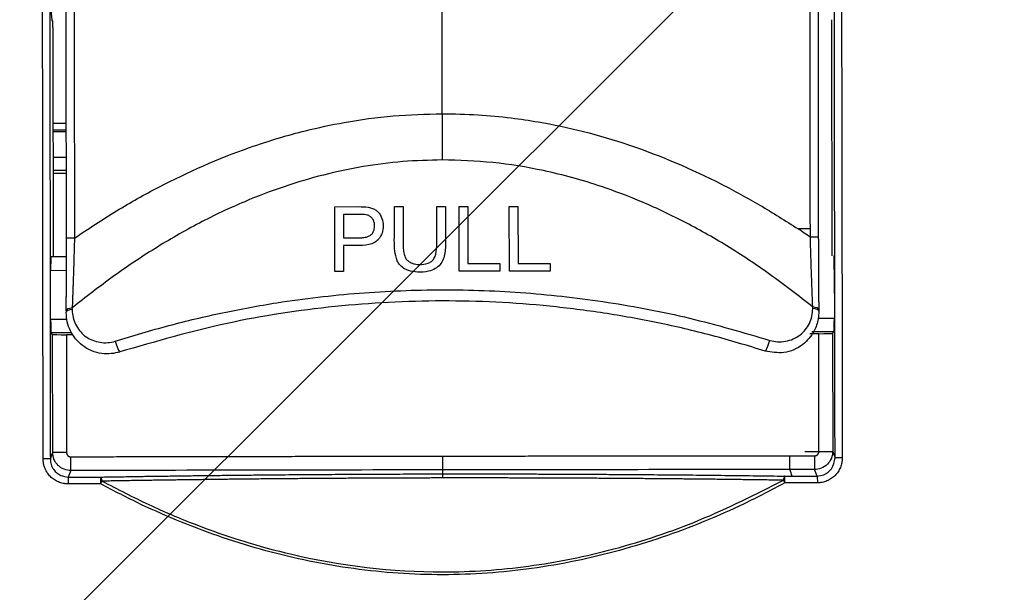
# Model space of a CAD drawing. Header units: metres. Extents: x 6438197 to 12957343, y 5629874 to 11322802.
# Tile 95 of 115: x 6448516 to 6448537, y 5643184 to 5643197. Entities that reach past the tile are written whole.
import ezdxf

# ---------------------------------------------------------------- set-up
doc = ezdxf.new("R2010")
doc.units = ezdxf.units.M
doc.header["$MEASUREMENT"] = 0
doc.header["$PDMODE"] = 3
for name, color, linetype, lineweight in [('E-OŚWIETLENIE TERENU', 10, 'Continuous', 30), ('IE_lampy zewnętrzne', 221, 'Continuous', 15), ('WYMIAROWANIE', 6, 'Continuous', 9), ('WYPELNIENIA', 204, 'Continuous', 5)]:
    doc.layers.add(name, color=color, linetype=linetype, lineweight=lineweight)
doc.styles.add('Arial', font='arial.ttf')
doc.dimstyles.new('proart_1_500', dxfattribs={"dimtxt": 90, "dimasz": 50, "dimexe": 30, "dimexo": 10, "dimgap": 8, "dimtad": 1, "dimrnd": 1, "dimzin": 9, "dimtxsty": 'Arial', "dimblk": 'ARCHTICK', "dimcen": 0, "dimclrd": 1, "dimclre": 1, "dimclrt": 3, "dimazin": 0, "dimtfac": 1, "dimtmove": 0, "dimatfit": 3, "dimfxl": 0, "dimarcsym": 0})

# ---------------------------------------------------------------- blocks, each defined once
blk = doc.blocks.new('zw$103F')
at = {"layer": 'IE_lampy zewnętrzne', "lineweight": 30}
for p, q in [((27.76, 79.23), (27.764, 79.225)), ((27.776, 79.225), (27.764, 79.225)), ((27.78, 79.075), (27.787, 74.102)), ((44.653, 79.097), (44.66, 74.125)), ((36.219, 77.208), (36.22, 76.205)), ((27.783, 77.004), (28.072, 77.004)), ((28.073, 76.854), (27.783, 76.854)), ((28.073, 76.818), (27.783, 76.817)), ((33.891, 75.19), (34.408, 75.191)), ((33.893, 73.786), (33.891, 75.19)), ((35.183, 75.192), (35.37, 75.192)), ((36.1, 75.193), (36.288, 75.194)), ((36.101, 74.386), (36.1, 75.193)), ((36.589, 73.79), (36.587, 75.194)), ((36.587, 75.194), (36.774, 75.194)), ((36.774, 75.194), (36.776, 73.959)), ((37.673, 75.196), (37.86, 75.196)), ((37.675, 73.791), (37.673, 75.196)), ((37.86, 75.196), (37.862, 73.96)), ((34.427, 75.022), (34.078, 75.022)), ((34.078, 75.022), (34.079, 74.517)), ((34.079, 74.517), (34.432, 74.517)), ((34.079, 74.348), (34.08, 73.786)), ((28.074, 74.103), (27.739, 74.102)), ((36.776, 73.959), (37.469, 73.96)), ((37.469, 73.96), (37.469, 73.791)), ((37.862, 73.96), (38.555, 73.961)), ((38.555, 73.961), (38.555, 73.792)), ((28.073, 73.803), (27.732, 73.802)), ((27.733, 72.752), (27.732, 73.802)), ((34.08, 73.786), (33.893, 73.786)), ((37.469, 73.791), (36.589, 73.79)), ((38.555, 73.792), (37.675, 73.791)), ((44.716, 73.825), (44.717, 72.775)), ((28.2, 72.993), (28.2, 72.959)), ((44.25, 72.981), (44.25, 73.014)), ((28.07, 72.935), (28.07, 72.902)), ((44.357, 72.775), (44.717, 72.775)), ((27.733, 72.752), (28.086, 72.753)), ((27.774, 72.42), (27.741, 72.453)), ((28.185, 72.453), (27.741, 72.453)), ((27.777, 69.854), (27.774, 72.42)), ((28.209, 72.413), (28.074, 72.413)), ((28.074, 72.413), (28.077, 69.855)), ((44.378, 72.435), (44.186, 72.435)), ((44.71, 72.475), (44.226, 72.475)), ((44.381, 69.877), (44.378, 72.435)), ((44.71, 72.475), (44.677, 72.443)), ((44.677, 72.443), (44.681, 69.877)), ((28.077, 69.855), (27.777, 69.854)), ((36.23, 69.48), (36.229, 69.779)), ((43.752, 69.487), (43.752, 69.786)), ((44.081, 69.876), (44.681, 69.877)), ((44.291, 69.487), (44.291, 69.786)), ((44.681, 69.877), (44.732, 69.74)), ((28.168, 69.465), (28.167, 69.765)), ((36.23, 69.305), (36.23, 69.393))]:
    blk.add_line(p, q, dxfattribs=at)
for centre, major_axis, ratio, start_param, end_param in [((27.759, 80.104), (-0.001, 0.874), 0.026186, 0.001846, 3.139747), ((27.776, 79.075), (0, 0.15), 0.026186, 4.712389, 6.283186), ((44.657, 79.097), (0, 0.15), 0.026186, 0, 1.570796), ((28.255, 74.508), (-0.18, 0), 0.006453, 4.749922, 6.309366), ((44.19, 74.529), (-0.18, 0), 0.006453, 3.115414, 4.674856), ((27.74, 73.802), (0, 0.3), 0.026186, 6.257006, 7.853982), ((44.708, 73.825), (0, 0.3), 0.026186, 4.712389, 6.309365), ((28.25, 72.934), (-0.18, 0.001), 0.339623, 4.99763, 6.28348), ((44.199, 72.955), (-0.18, -0.002), 0.339623, 3.113758, 4.427148), ((44.2, 72.922), (-0.18, -0.002), 0.339623, 3.113758, 4.427137), ((28.25, 72.9), (-0.18, 0.001), 0.339623, 4.997641, 6.31102), ((44.709, 72.775), (0, 0.3), 0.026186, 3.167773, 4.712389), ((27.741, 72.753), (0, 0.3), 0.026186, 1.570796, 3.115413), ((28.074, 72.421), (-0.3, 0), 0.026186, 0.02618, 1.570796), ((44.378, 72.443), (-0.3, 0), 0.026186, 1.570796, 3.115413), ((29.178, 72.212), (-0.055, 0.171), 0.14434, 1.169238, 3.141593), ((43.274, 72.231), (0.055, 0.171), 0.14434, 3.141592, 5.113947), ((27.576, 69.717), (-0.15, 0), 0.002791, 3.167775, 4.756455), ((44.882, 69.74), (-0.15, 0), 0.002791, 4.668323, 6.257007), ((28.116, 69.173), (0, -0.15), 0.041145, 3.211465, 4.710114), ((28.82, 69.173), (0, -0.15), 0.037472, 3.211455, 4.710202), ((28.82, 69.176), (-0.071, -0.132), 0.034036, 4.254511, 4.728225), ((28.82, 69.176), (0.003, -0.15), 0.206967, 1.982819, 3.070232), ((43.64, 69.195), (0.072, -0.132), 0.034036, 1.55496, 2.028674), ((43.64, 69.193), (0, 0.15), 0.037472, 4.714576, 6.208671)]:
    blk.add_ellipse(centre, major_axis=major_axis, ratio=ratio, start_param=start_param, end_param=end_param, dxfattribs=at)
for points, degree, knots in [([(27.57, 69.718), (27.567, 71.795), (27.565, 73.872), (27.56, 78.026), (27.557, 80.103), (27.555, 82.18)], 3, [0, 0, 0, 0, 0.5, 0.5, 1, 1, 1, 1]), ([(44.87, 82.203), (44.873, 80.126), (44.876, 78.049), (44.883, 73.895), (44.886, 71.818), (44.889, 69.741)], 3, [0, 0, 0, 0, 0.5, 0.5, 1, 1, 1, 1]), ([(28.249, 74.509), (28.551, 74.71), (29.146, 75.105), (30.391, 75.803), (31.577, 76.329), (32.658, 76.678), (33.342, 76.867), (34.162, 77.041), (35.153, 77.179), (35.865, 77.198), (36.219, 77.208)], 3, [0, 0, 0, 0, 0.127423, 0.25069, 0.500977, 0.581424, 0.649301, 0.750249, 0.875497, 1, 1, 1, 1]), ([(36.219, 77.208), (36.478, 77.203), (36.978, 77.195), (37.673, 77.126), (38.437, 77.014), (39.289, 76.834), (40.634, 76.434), (41.912, 75.885), (43.117, 75.228), (43.66, 74.882), (43.935, 74.707)], 3, [0, 0, 0, 0, 0.09444, 0.182331, 0.254263, 0.375768, 0.499775, 0.765266, 0.881085, 1, 1, 1, 1]), ([(36.22, 76.205), (35.934, 76.198), (35.359, 76.183), (34.499, 76.069), (33.639, 75.888), (32.781, 75.633), (31.88, 75.289), (30.94, 74.843), (29.993, 74.297), (29.072, 73.681), (28.495, 73.226), (28.2, 72.993)], 3, [0, 0, 0, 0, 0.097473, 0.195636, 0.295071, 0.396339, 0.499971, 0.623146, 0.749984, 0.871994, 1, 1, 1, 1]), ([(44.25, 73.014), (43.943, 73.254), (43.342, 73.725), (42.403, 74.344), (41.463, 74.877), (40.553, 75.304), (39.748, 75.609), (39.048, 75.824), (38.264, 76.014), (37.321, 76.172), (36.585, 76.194), (36.221, 76.205)], 3, [0, 0, 0, 0, 0.132576, 0.259845, 0.3823, 0.500496, 0.601513, 0.675364, 0.749674, 0.875858, 1, 1, 1, 1]), ([(34.617, 75.177), (34.648, 75.172), (34.678, 75.164), (34.735, 75.142), (34.762, 75.129), (34.788, 75.113)], 3, [0, 0, 0, 0, 0.5, 0.5, 1, 1, 1, 1]), ([(35.418, 73.836), (35.379, 73.857), (35.343, 73.883), (35.314, 73.914), (35.284, 73.944), (35.261, 73.981), (35.244, 74.019), (35.215, 74.085), (35.2, 74.156), (35.192, 74.226), (35.174, 74.386), (35.184, 74.548), (35.183, 74.709), (35.183, 74.87), (35.183, 75.031), (35.183, 75.192)], 3, [0, 0, 0, 0, 0.087627, 0.087627, 0.087627, 0.17537, 0.17537, 0.17537, 0.324836, 0.324836, 0.324836, 0.66217, 0.66217, 0.66217, 1, 1, 1, 1]), ([(35.37, 75.192), (35.37, 74.991), (35.371, 74.789), (35.371, 74.587), (35.371, 74.486), (35.368, 74.385), (35.374, 74.285), (35.377, 74.243), (35.382, 74.201), (35.392, 74.161), (35.399, 74.129), (35.411, 74.097), (35.429, 74.07), (35.444, 74.046), (35.464, 74.024), (35.487, 74.007), (35.498, 73.998), (35.51, 73.991), (35.523, 73.984)], 3, [0, 0, 0, 0, 0.481569, 0.481569, 0.481569, 0.722376, 0.722376, 0.722376, 0.82217, 0.82217, 0.82217, 0.900576, 0.900576, 0.900576, 0.967405, 0.967405, 0.967405, 1, 1, 1, 1]), ([(36.288, 75.194), (36.288, 75.003), (36.288, 74.812), (36.289, 74.622), (36.289, 74.526), (36.291, 74.431), (36.288, 74.335), (36.286, 74.239), (36.277, 74.14), (36.241, 74.049)], 3, [0, 0, 0, 0, 0.497463, 0.497463, 0.497463, 0.746195, 0.746195, 0.746195, 1, 1, 1, 1]), ([(34.594, 75.01), (34.575, 75.014), (34.554, 75.016), (34.534, 75.018), (34.516, 75.02), (34.498, 75.02), (34.481, 75.021), (34.463, 75.022), (34.445, 75.022), (34.427, 75.022)], 3, [0, 0, 0, 0, 0.365583, 0.365583, 0.365583, 0.682573, 0.682573, 0.682573, 1, 1, 1, 1]), ([(34.709, 74.926), (34.703, 74.936), (34.695, 74.945), (34.679, 74.963), (34.67, 74.971), (34.65, 74.985), (34.64, 74.991), (34.618, 75.002), (34.606, 75.006), (34.594, 75.01)], 3, [0, 0, 0, 0, 0.25, 0.25, 0.5, 0.5, 0.75, 0.75, 1, 1, 1, 1]), ([(34.679, 74.584), (34.698, 74.601), (34.713, 74.62), (34.724, 74.642), (34.735, 74.663), (34.742, 74.686), (34.747, 74.709), (34.755, 74.749), (34.755, 74.792), (34.748, 74.832), (34.743, 74.859), (34.733, 74.886), (34.719, 74.91), (34.716, 74.915), (34.713, 74.921), (34.709, 74.926)], 3, [0, 0, 0, 0, 0.193139, 0.193139, 0.193139, 0.384397, 0.384397, 0.384397, 0.72376, 0.72376, 0.72376, 0.950663, 0.950663, 0.950663, 1, 1, 1, 1]), ([(34.787, 75.111), (34.812, 75.093), (34.833, 75.073), (34.86, 75.038), (34.869, 75.026), (34.883, 75), (34.89, 74.987), (34.895, 74.973)], 3, [0, 0, 0, 0, 0.5, 0.5, 0.75, 0.75, 1, 1, 1, 1]), ([(34.897, 74.974), (34.921, 74.925), (34.935, 74.87), (34.939, 74.816), (34.943, 74.762), (34.939, 74.706), (34.925, 74.653), (34.913, 74.606), (34.893, 74.561), (34.866, 74.52), (34.855, 74.504), (34.842, 74.488), (34.829, 74.473)], 3, [0, 0, 0, 0, 0.311145, 0.311145, 0.311145, 0.619902, 0.619902, 0.619902, 0.892124, 0.892124, 0.892124, 1, 1, 1, 1]), ([(28.07, 72.933), (28.074, 73.313), (28.075, 73.708), (28.076, 74.103), (28.075, 74.507)], 2, [0, 0, 0, 0.5, 0.5, 1, 1, 1]), ([(28.249, 74.509), (28.248, 74.49), (28.247, 74.451), (28.246, 74.393), (28.244, 74.333), (28.242, 74.272), (28.24, 74.21), (28.239, 74.146), (28.237, 74.081), (28.235, 74.015), (28.233, 73.948), (28.231, 73.88), (28.228, 73.81), (28.227, 73.749), (28.225, 73.694), (28.223, 73.641), (28.221, 73.578), (28.218, 73.505), (28.215, 73.421), (28.212, 73.328), (28.209, 73.224), (28.205, 73.111), (28.202, 73.033), (28.2, 72.993)], 3, [0, 0, 0, 0, 0.03696, 0.074775, 0.113445, 0.152972, 0.193355, 0.234595, 0.276692, 0.319645, 0.363453, 0.408114, 0.453627, 0.499988, 0.527661, 0.562292, 0.603892, 0.652469, 0.708028, 0.770572, 0.840095, 0.91658, 1, 1, 1, 1]), ([(34.829, 74.473), (34.808, 74.449), (34.782, 74.428), (34.753, 74.412), (34.715, 74.391), (34.672, 74.376), (34.629, 74.367), (34.54, 74.347), (34.447, 74.348), (34.356, 74.348), (34.264, 74.349), (34.172, 74.348), (34.079, 74.348)], 3, [0, 0, 0, 0, 0.125901, 0.125901, 0.125901, 0.295109, 0.295109, 0.295109, 0.645438, 0.645438, 0.645438, 1, 1, 1, 1]), ([(34.432, 74.517), (34.461, 74.517), (34.49, 74.518), (34.519, 74.522), (34.56, 74.526), (34.601, 74.536), (34.637, 74.555), (34.653, 74.563), (34.667, 74.573), (34.679, 74.584)], 3, [0, 0, 0, 0, 0.331156, 0.331156, 0.331156, 0.804089, 0.804089, 0.804089, 1, 1, 1, 1]), ([(44.25, 73.014), (44.249, 73.032), (44.247, 73.067), (44.245, 73.121), (44.243, 73.174), (44.241, 73.228), (44.239, 73.282), (44.237, 73.336), (44.234, 73.411), (44.23, 73.51), (44.226, 73.633), (44.222, 73.758), (44.217, 73.88), (44.214, 73.997), (44.21, 74.111), (44.206, 74.221), (44.203, 74.327), (44.2, 74.43), (44.198, 74.497), (44.197, 74.53)], 3, [0, 0, 0, 0, 0.036316, 0.072635, 0.108955, 0.145273, 0.181587, 0.217894, 0.254193, 0.33286, 0.414805, 0.499993, 0.578826, 0.655202, 0.72911, 0.800545, 0.869505, 0.935989, 1, 1, 1, 1]), ([(44.37, 74.529), (44.371, 74.126), (44.373, 73.73), (44.375, 73.334), (44.379, 72.955)], 2, [0, 0, 0, 0.5, 0.5, 1, 1, 1]), ([(35.724, 73.938), (35.787, 73.938), (35.853, 73.944), (35.912, 73.965), (35.938, 73.974), (35.963, 73.987), (35.985, 74.003), (36.007, 74.019), (36.026, 74.04), (36.04, 74.063), (36.059, 74.093), (36.071, 74.127), (36.079, 74.161), (36.098, 74.235), (36.102, 74.311), (36.101, 74.386)], 3, [0, 0, 0, 0, 0.269654, 0.269654, 0.269654, 0.386522, 0.386522, 0.386522, 0.504935, 0.504935, 0.504935, 0.662093, 0.662093, 0.662093, 1, 1, 1, 1]), ([(36.241, 74.049), (36.233, 74.027), (36.222, 74.006), (36.21, 73.986), (36.188, 73.949), (36.159, 73.916), (36.125, 73.888), (36.107, 73.873), (36.088, 73.86), (36.068, 73.847)], 3, [0, 0, 0, 0, 0.264543, 0.264543, 0.264543, 0.745526, 0.745526, 0.745526, 1, 1, 1, 1]), ([(36.068, 73.847), (36.025, 73.82), (35.976, 73.801), (35.925, 73.789), (35.847, 73.771), (35.764, 73.767), (35.683, 73.771), (35.617, 73.775), (35.55, 73.785), (35.487, 73.806), (35.463, 73.814), (35.44, 73.824), (35.418, 73.836)], 3, [0, 0, 0, 0, 0.230591, 0.230591, 0.230591, 0.590999, 0.590999, 0.590999, 0.886431, 0.886431, 0.886431, 1, 1, 1, 1]), ([(35.522, 73.984), (35.524, 73.983), (35.525, 73.983), (35.539, 73.975), (35.554, 73.968), (35.585, 73.956), (35.601, 73.951), (35.637, 73.944), (35.657, 73.941), (35.693, 73.938), (35.709, 73.938), (35.724, 73.938)], 3, [0, 0, 0, 0, 0.010041, 0.010041, 0.247386, 0.247386, 0.490792, 0.490792, 0.776106, 0.776106, 1, 1, 1, 1]), ([(29.134, 72.271), (29.518, 72.389), (30.285, 72.622), (31.456, 72.898), (32.83, 73.152), (34.421, 73.338), (36.224, 73.41), (38.028, 73.344), (39.818, 73.136), (41.59, 72.799), (42.74, 72.46), (43.318, 72.29)], 3, [0, 0, 0, 0, 0.084226, 0.167796, 0.250836, 0.375177, 0.500012, 0.624846, 0.749188, 0.873921, 1, 1, 1, 1]), ([(43.219, 72.059), (42.834, 72.176), (42.067, 72.408), (40.897, 72.679), (39.725, 72.891), (38.554, 73.04), (37.386, 73.127), (35.832, 73.165), (33.877, 73.059), (31.527, 72.705), (30.003, 72.263), (29.233, 72.04)], 3, [0, 0, 0, 0, 0.085553, 0.170177, 0.25392, 0.33683, 0.418958, 0.500355, 0.663625, 0.830042, 1, 1, 1, 1]), ([(43.318, 72.29), (43.375, 72.278), (43.489, 72.251), (43.664, 72.266), (43.828, 72.314), (43.975, 72.398), (44.092, 72.515), (44.18, 72.656), (44.239, 72.812), (44.246, 72.925), (44.25, 72.981)], 3, [0, 0, 0, 0, 0.121189, 0.246752, 0.37394, 0.499156, 0.623912, 0.750473, 0.876531, 1, 1, 1, 1]), ([(29.233, 72.04), (29.171, 72.025), (29.042, 71.992), (28.833, 71.998), (28.616, 72.056), (28.422, 72.168), (28.266, 72.32), (28.155, 72.495), (28.083, 72.69), (28.074, 72.83), (28.07, 72.9)], 3, [0, 0, 0, 0, 0.10901, 0.228893, 0.360147, 0.503153, 0.627555, 0.752499, 0.876966, 1, 1, 1, 1]), ([(28.201, 72.906), (28.209, 72.854), (28.223, 72.747), (28.288, 72.601), (28.379, 72.47), (28.498, 72.363), (28.641, 72.286), (28.801, 72.243), (28.969, 72.232), (29.079, 72.258), (29.134, 72.271)], 3, [0, 0, 0, 0, 0.12345, 0.248741, 0.374773, 0.500412, 0.62663, 0.753546, 0.878623, 1, 1, 1, 1]), ([(44.38, 72.922), (44.377, 72.866), (44.37, 72.717), (44.276, 72.452), (44.039, 72.168), (43.647, 71.985), (43.356, 72.036), (43.219, 72.059)], 3, [0, 0, 0, 0, 0.100314, 0.2664, 0.49776, 0.764373, 1, 1, 1, 1]), ([(28.168, 69.465), (28.122, 69.465), (28.072, 69.474), (28, 69.502), (27.977, 69.514), (27.932, 69.543), (27.911, 69.56), (27.873, 69.598), (27.856, 69.619), (27.827, 69.664), (27.815, 69.687), (27.786, 69.759), (27.777, 69.808), (27.777, 69.854)], 3, [0, 0, 0, 0, 0.25, 0.25, 0.375, 0.375, 0.5, 0.5, 0.625, 0.625, 0.75, 0.75, 1, 1, 1, 1]), ([(28.077, 69.855), (28.077, 69.85), (28.078, 69.846), (28.078, 69.842), (28.079, 69.837), (28.081, 69.829), (28.085, 69.82), (28.091, 69.804), (28.104, 69.792), (28.116, 69.779), (28.132, 69.772), (28.148, 69.765), (28.167, 69.765)], 2, [0, 0, 0, 0.0625, 0.0625, 0.125, 0.125, 0.25, 0.25, 0.5, 0.5, 0.75, 0.75, 1, 1, 1]), ([(44.681, 69.877), (44.681, 69.785), (44.643, 69.678), (44.491, 69.526), (44.383, 69.487), (44.291, 69.487)], 3, [0, 0, 0, 0, 0.5, 0.5, 1, 1, 1, 1]), ([(44.291, 69.786), (44.296, 69.786), (44.3, 69.787), (44.304, 69.787), (44.309, 69.788), (44.317, 69.79), (44.326, 69.794), (44.341, 69.8), (44.354, 69.813), (44.366, 69.825), (44.374, 69.842), (44.381, 69.858), (44.381, 69.877)], 2, [0, 0, 0, 0.0625, 0.0625, 0.125, 0.125, 0.25, 0.25, 0.5, 0.5, 0.75, 0.75, 1, 1, 1]), ([(28.11, 69.176), (28.104, 69.176), (28.092, 69.176), (28.075, 69.177), (28.057, 69.179), (28.039, 69.181), (28.022, 69.184), (27.993, 69.189), (27.952, 69.199), (27.903, 69.217), (27.855, 69.24), (27.794, 69.277), (27.725, 69.333), (27.669, 69.402), (27.633, 69.463), (27.611, 69.511), (27.593, 69.561), (27.581, 69.607), (27.574, 69.647), (27.57, 69.682), (27.57, 69.706), (27.57, 69.718)], 3, [0, 0, 0, 0, 0.020908, 0.041805, 0.062713, 0.083658, 0.104661, 0.125747, 0.188154, 0.250786, 0.313239, 0.375632, 0.500499, 0.625453, 0.687813, 0.750439, 0.812947, 0.875299, 0.917116, 0.958622, 1, 1, 1, 1]), ([(27.726, 69.717), (27.73, 69.677), (27.737, 69.594), (27.807, 69.462), (27.938, 69.348), (28.059, 69.333), (28.116, 69.325)], 3, [0, 0, 0, 0, 0.196855, 0.404993, 0.724446, 1, 1, 1, 1]), ([(44.344, 69.347), (44.393, 69.353), (44.513, 69.368), (44.688, 69.503), (44.717, 69.657), (44.732, 69.74)], 3, [0, 0, 0, 0, 0.244532, 0.592386, 1, 1, 1, 1]), ([(44.889, 69.741), (44.889, 69.735), (44.889, 69.723), (44.888, 69.706), (44.886, 69.688), (44.884, 69.67), (44.882, 69.653), (44.876, 69.624), (44.866, 69.583), (44.848, 69.533), (44.826, 69.485), (44.79, 69.424), (44.734, 69.355), (44.665, 69.299), (44.604, 69.262), (44.556, 69.24), (44.507, 69.221), (44.461, 69.21), (44.42, 69.203), (44.385, 69.199), (44.362, 69.198), (44.35, 69.198)], 3, [0, 0, 0, 0, 0.020861, 0.041715, 0.062587, 0.083498, 0.104473, 0.125534, 0.187948, 0.250563, 0.313077, 0.375491, 0.500477, 0.625505, 0.687868, 0.750479, 0.812962, 0.875297, 0.917097, 0.958603, 1, 1, 1, 1]), ([(28.819, 69.325), (28.875, 69.326), (28.986, 69.328), (29.152, 69.331), (29.319, 69.333), (29.485, 69.336), (29.652, 69.339), (29.819, 69.341), (29.986, 69.344), (30.153, 69.346), (30.32, 69.348), (30.488, 69.351), (30.655, 69.353), (30.823, 69.355), (30.99, 69.357), (31.158, 69.359), (31.326, 69.361), (31.494, 69.363), (31.662, 69.365), (31.831, 69.367), (31.999, 69.368), (32.168, 69.37), (32.337, 69.372), (32.552, 69.374), (32.815, 69.376), (33.126, 69.379), (33.436, 69.381), (33.746, 69.383), (34.057, 69.385), (34.367, 69.387), (34.677, 69.388), (34.988, 69.39), (35.298, 69.391), (35.609, 69.392), (35.919, 69.392), (36.126, 69.393), (36.23, 69.393)], 3, [0, 0, 0, 0, 0.022759, 0.045513, 0.068261, 0.091005, 0.113744, 0.13648, 0.159212, 0.181941, 0.204669, 0.227394, 0.250119, 0.272842, 0.295566, 0.31829, 0.341015, 0.363741, 0.386469, 0.409199, 0.431932, 0.454669, 0.477409, 0.500154, 0.541917, 0.58365, 0.625355, 0.667037, 0.708697, 0.750339, 0.791967, 0.833584, 0.875192, 0.916795, 0.958397, 1, 1, 1, 1]), ([(36.23, 69.393), (36.23, 69.421), (36.23, 69.45), (36.23, 69.478), (36.23, 69.48), (36.23, 69.481)], 3, [0, 0, 0, 0, 0.983254, 0.983254, 1, 1, 1, 1]), ([(36.23, 69.393), (36.286, 69.393), (36.399, 69.393), (36.569, 69.393), (36.738, 69.393), (36.907, 69.393), (37.077, 69.393), (37.246, 69.393), (37.415, 69.393), (37.585, 69.393), (37.754, 69.392), (37.923, 69.392), (38.093, 69.392), (38.262, 69.391), (38.431, 69.391), (38.601, 69.39), (38.77, 69.39), (38.939, 69.389), (39.108, 69.388), (39.278, 69.387), (39.447, 69.386), (39.616, 69.385), (39.785, 69.384), (40.001, 69.383), (40.264, 69.381), (40.573, 69.379), (40.882, 69.376), (41.19, 69.374), (41.498, 69.371), (41.805, 69.368), (42.112, 69.365), (42.419, 69.361), (42.725, 69.357), (43.031, 69.354), (43.336, 69.349), (43.539, 69.347), (43.641, 69.345)], 3, [0, 0, 0, 0, 0.022693, 0.045386, 0.068078, 0.09077, 0.113463, 0.136157, 0.158852, 0.18155, 0.204251, 0.226955, 0.249662, 0.272374, 0.295091, 0.317813, 0.340541, 0.363275, 0.386016, 0.408765, 0.431521, 0.454286, 0.47706, 0.499843, 0.541537, 0.583219, 0.62489, 0.666554, 0.708215, 0.749875, 0.791537, 0.833206, 0.874883, 0.916572, 0.958277, 1, 1, 1, 1]), ([(43.646, 69.196), (43.353, 69.043), (42.778, 68.741), (41.595, 68.219), (40.068, 67.693), (38.168, 67.3), (36.553, 67.183), (35.264, 67.228), (34.297, 67.327), (33.339, 67.491), (32.082, 67.79), (30.862, 68.209), (29.679, 68.726), (29.105, 69.025), (28.814, 69.176)], 3, [0, 0, 0, 0, 0.06395, 0.125706, 0.25006, 0.375647, 0.500019, 0.562224, 0.624905, 0.687853, 0.750198, 0.874775, 0.936663, 1, 1, 1, 1]), ([(36.23, 69.305), (36.123, 69.305), (35.908, 69.304), (35.586, 69.303), (35.264, 69.302), (34.942, 69.301), (34.62, 69.3), (34.298, 69.298), (33.976, 69.296), (33.654, 69.294), (33.332, 69.292), (33.01, 69.289), (32.689, 69.287), (32.367, 69.284), (32.046, 69.28), (31.725, 69.277), (31.404, 69.273), (31.083, 69.269), (30.763, 69.265), (30.443, 69.261), (30.123, 69.256), (29.803, 69.252), (29.484, 69.247), (29.165, 69.242), (28.953, 69.238), (28.847, 69.236)], 3, [0, 0, 0, 0, 0.043286, 0.086584, 0.129894, 0.173218, 0.216555, 0.259908, 0.303277, 0.346662, 0.390065, 0.433486, 0.476927, 0.520387, 0.563868, 0.607371, 0.650896, 0.694444, 0.738016, 0.781614, 0.825236, 0.868886, 0.912562, 0.956267, 1, 1, 1, 1]), ([(28.847, 69.236), (29.183, 69.062), (29.841, 68.72), (31.197, 68.144), (33.295, 67.486), (35.133, 67.266), (36.852, 67.268), (38.104, 67.353), (39.968, 67.735), (41.827, 68.354), (43.01, 68.951), (43.613, 69.256)], 3, [0, 0, 0, 0, 0.073559, 0.144054, 0.286257, 0.499772, 0.499856, 0.620385, 0.742749, 0.868739, 1, 1, 1, 1]), ([(43.613, 69.256), (43.56, 69.257), (43.454, 69.258), (43.294, 69.261), (43.135, 69.263), (42.976, 69.265), (42.816, 69.267), (42.656, 69.269), (42.497, 69.271), (42.337, 69.273), (42.177, 69.275), (42.017, 69.277), (41.857, 69.278), (41.697, 69.28), (41.537, 69.282), (41.376, 69.283), (41.216, 69.285), (41.056, 69.286), (40.895, 69.288), (40.735, 69.289), (40.574, 69.29), (40.414, 69.292), (40.253, 69.293), (40.093, 69.294), (39.932, 69.295), (39.771, 69.296), (39.61, 69.297), (39.449, 69.298), (39.289, 69.299), (39.128, 69.3), (38.967, 69.3), (38.806, 69.301), (38.645, 69.302), (38.484, 69.302), (38.323, 69.303), (38.162, 69.303), (38.001, 69.304), (37.84, 69.304), (37.679, 69.304), (37.518, 69.305), (37.357, 69.305), (37.196, 69.305), (37.035, 69.305), (36.874, 69.305), (36.713, 69.305), (36.552, 69.305), (36.391, 69.305), (36.284, 69.305), (36.23, 69.305)], 3, [0, 0, 0, 0, 0.021869, 0.043731, 0.065586, 0.087433, 0.109274, 0.131108, 0.152935, 0.174755, 0.196569, 0.218376, 0.240177, 0.261972, 0.283761, 0.305543, 0.32732, 0.349091, 0.370856, 0.392615, 0.414369, 0.436118, 0.457861, 0.479598, 0.501331, 0.523059, 0.544782, 0.566499, 0.588213, 0.609921, 0.631625, 0.653325, 0.67502, 0.696711, 0.718398, 0.740081, 0.76176, 0.783435, 0.805107, 0.826774, 0.848439, 0.8701, 0.891757, 0.913412, 0.935063, 0.956712, 0.978357, 1, 1, 1, 1]), ([(43.643, 69.345), (43.641, 69.345), (43.634, 69.341), (43.619, 69.316), (43.614, 69.272), (43.613, 69.256)], 3, [0, 0, 0, 0, 0.062097, 0.656403, 1, 1, 1, 1])]:
    blk.add_open_spline(points, degree=degree, knots=knots, dxfattribs=at)
for points, degree in [([(27.712, 82.178), (27.718, 75.986), (27.726, 69.717)], 2), ([(44.732, 69.74), (44.723, 76.009), (44.713, 82.201)], 2), ([(28.075, 74.507), (28.071, 78.192), (28.067, 81.45)], 2), ([(28.239, 81.453), (28.242, 79.138), (28.246, 76.823), (28.249, 74.509)], 3), ([(44.197, 74.707), (44.194, 76.963), (44.191, 79.218), (44.188, 81.474)], 3), ([(44.361, 81.472), (44.365, 78.214), (44.37, 74.529)], 2), ([(36.219, 77.208), (36.218, 78.06), (36.217, 78.891), (36.216, 79.71)], 3), ([(28.073, 76.261), (27.977, 76.261), (27.881, 76.261), (27.784, 76.261)], 3), ([(27.785, 75.985), (27.881, 75.985), (27.977, 75.985), (28.074, 75.985)], 3), ([(28.074, 75.91), (27.977, 75.91), (27.881, 75.91), (27.785, 75.91)], 3), ([(34.408, 75.191), (34.478, 75.191), (34.548, 75.187), (34.618, 75.179)], 3), ([(44.197, 74.53), (44.11, 74.59), (44.023, 74.649), (43.935, 74.707)], 3), ([(44.197, 74.707), (44.109, 74.707), (44.022, 74.707), (43.935, 74.707)], 3), ([(44.197, 74.53), (44.197, 74.589), (44.197, 74.648), (44.197, 74.707)], 3), ([(28.2, 72.959), (28.2, 72.942), (28.201, 72.924), (28.201, 72.906)], 3), ([(44.379, 72.955), (44.38, 72.922)], 1), ([(27.726, 69.717), (27.777, 69.854)], 1), ([(28.167, 69.765), (32.16, 69.774), (36.229, 69.779)], 2), ([(36.229, 69.779), (40.024, 69.785), (43.752, 69.786)], 2), ([(43.752, 69.786), (44.291, 69.786)], 1), ([(28.168, 69.465), (28.151, 69.419), (28.133, 69.372), (28.116, 69.325)], 3), ([(36.23, 69.48), (33.542, 69.477), (30.855, 69.472), (28.168, 69.465)], 3), ([(43.752, 69.487), (41.244, 69.486), (38.737, 69.484), (36.23, 69.48)], 3), ([(43.805, 69.346), (43.787, 69.393), (43.77, 69.44), (43.752, 69.487)], 3), ([(44.291, 69.487), (44.112, 69.487), (43.932, 69.487), (43.752, 69.487)], 3), ([(44.344, 69.347), (44.326, 69.394), (44.309, 69.441), (44.291, 69.487)], 3), ([(28.814, 69.176), (28.579, 69.176), (28.345, 69.176), (28.11, 69.176)], 3), ([(28.116, 69.325), (28.35, 69.325), (28.585, 69.325), (28.819, 69.325)], 3), ([(43.643, 69.345), (43.697, 69.345), (43.751, 69.345), (43.805, 69.346)], 3), ([(44.35, 69.198), (44.115, 69.197), (43.881, 69.197), (43.646, 69.196)], 3), ([(43.805, 69.346), (43.985, 69.346), (44.164, 69.347), (44.344, 69.347)], 3), ([(44.344, 69.347), (44.347, 69.343), (44.35, 69.266), (44.35, 69.198)], 3)]:
    blk.add_open_spline(points, degree=degree, dxfattribs=at)
blk = doc.blocks.new('_ArchTick')
at = {"color": 0, "linetype": 'ByBlock', "const_width": 0.15}
blk.add_lwpolyline([(-0.5, -0.5), (0.5, 0.5)], dxfattribs=at)
blk = doc.blocks.new('*D30')
at = {"layer": 'Defpoints', "color": 0}
for p in [(6453309.243, 5643277.604), (6447847.481, 5643255.129), (6447849.87, 5643151.626)]:
    blk.add_point(p, dxfattribs=at)
at = {"layer": 'WYMIAROWANIE', "color": 1, "lineweight": -2}
for p, q in [((6453309.013, 5643287.601), (6453306.163, 5643411.098)), ((6453306.855, 5643381.106), (6447847.481, 5643255.129)), ((6447849.639, 5643161.624), (6447846.789, 5643285.121))]:
    blk.add_line(p, q, dxfattribs=at)
at = {"layer": 'WYMIAROWANIE', "color": 1, "lineweight": -2, "xscale": 50, "yscale": 50, "zscale": 50}
for p, rotation in [((6453306.855, 5643381.106), 1.321887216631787), ((6447847.481, 5643255.129), 181.3218872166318)]:
    blk.add_blockref('_ArchTick', p, dxfattribs=dict(at, rotation=rotation))
at = {"layer": 'WYMIAROWANIE', "color": 3, "insert": (6450575.923, 5643372.054), "char_height": 90, "attachment_point": 5, "rotation": 1.3219, "style": 'Arial'}
blk.add_mtext('5460', dxfattribs=at)

msp = doc.modelspace()

# ---------------------------------------------------------------- hatches: boundary and pattern name
at = {"layer": 'WYPELNIENIA'}
h = msp.add_hatch(dxfattribs=at)
h.set_pattern_fill('ANSI31', color=16, scale=150, style=0)
h.paths.add_polyline_path([(6443321.429, 5652405.691), (6444021.039, 5652422.027), (6444603.706, 5651338.573), (6444601.871, 5651338.532), (6444874.575, 5650838.35), (6450595.263, 5650968.994), (6450606.688, 5650466.915), (6454624.969, 5650558.355), (6454602.252, 5651561.261), (6455055.81, 5651571.583), (6458600.395, 5651652.223), (6458714.917, 5646654.148), (6454720.129, 5646563.243), (6454791.12, 5643253.147), (6453897.566, 5643232.813), (6453920.942, 5642187.643), (6454814.953, 5642211.245), (6454802.424, 5642766.955), (6454850.162, 5640713.697), (6454559.364, 5640706.02), (6454525.988, 5642003.993), (6453926.22, 5641987.713), (6453958.656, 5640691.742), (6453367.942, 5640676.957), (6453310.776, 5643219.507), (6447852.213, 5643095.235), (6447880.453, 5641853.409), (6444125.919, 5641772.937), (6443716.284, 5647180.94)])
h.paths.add_polyline_path([(6446403.982, 5649741.583), (6446479.702, 5646442.104), (6453232.841, 5646597.25), (6453165.21, 5649497.454), (6449561.86, 5649419.3), (6449555.325, 5649817.086)], flags=16)

# ---------------------------------------------------------------- block references
at = {"layer": 'E-OŚWIETLENIE TERENU'}
msp.add_blockref('zw$103F', (6448488.565, 5643117.615), dxfattribs=at)

# ---------------------------------------------------------------- dimensions: what is measured, and where the dimension line sits
at = {"layer": 'WYMIAROWANIE', "color": 5}
dim = msp.add_aligned_dim(p1=(6453309.243, 5643277.604), p2=(6447849.87, 5643151.626), distance=-103.53, text='5460', dimstyle='proart_1_500', override={"dimblk": 'ArchTick', "dimtmove": 1}, dxfattribs=at)
dim.commit()
dim.dimension.update_dxf_attribs({"geometry": '*D30', "text_midpoint": (6450575.923, 5643372.054)})

doc.saveas('drawing.dxf')
